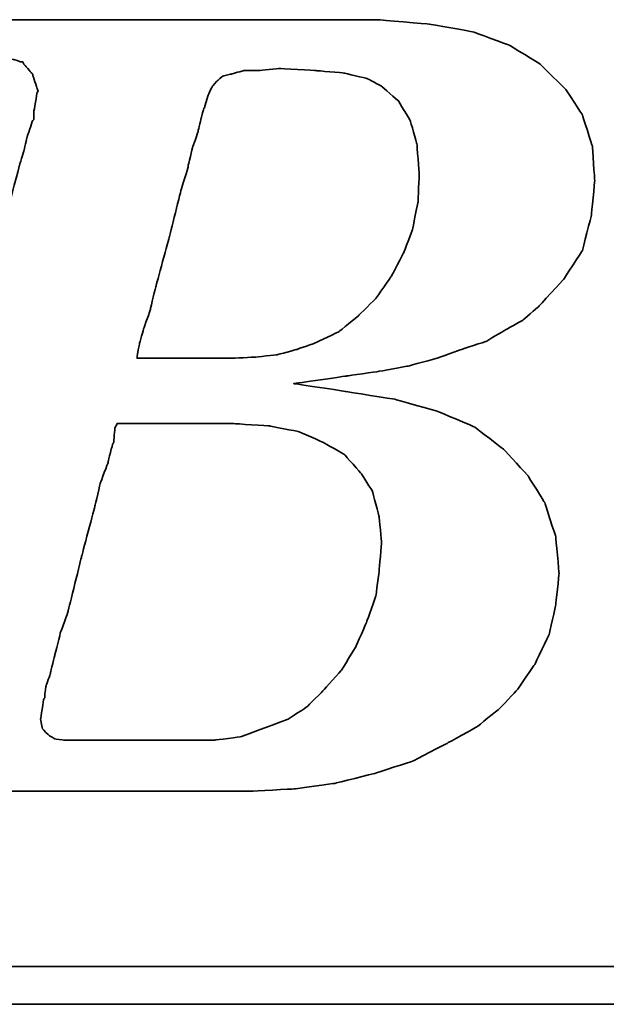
# Model space of a CAD drawing. Header units: millimetres. Extents: x -227 to 3135, y -1502 to 860.
# Tile 132 of 256: x 16.7 to 19.82, y -927.16 to -921.92. Entities that reach past the tile are written whole.
import ezdxf

# ---------------------------------------------------------------- set-up
doc = ezdxf.new("R2010")
doc.units = ezdxf.units.MM
doc.layers.add('DIM', color=4, linetype='CONTINUOUS')
doc.layers.add('layer 1', color=7, linetype='CONTINUOUS')

# ---------------------------------------------------------------- blocks, each defined once
blk = doc.blocks.new('TBI MOTION logo(完整正式版)')
at = {"layer": 'layer 1', "color": 22, "lineweight": 35}
for points, knots in [([(-64.65375, -6.86375), (-64.65375, -6.86375), (-64.84375, -7.29625), (-64.84375, -7.29625), (-64.84375, -7.29625), (-64.84375, -7.29625), (-64.86875, -7.34375), (-64.86875, -7.34375), (-64.86875, -7.34375), (-64.86875, -7.34375), (-64.86875, -7.36875), (-64.86875, -7.36875), (-64.86875, -7.36875), (-64.86875, -7.36875), (-65.15375, -7.65375), (-65.15375, -7.65375), (-65.15375, -7.65375), (-65.15375, -7.65375), (-65.17875, -7.65375), (-65.17875, -7.65375), (-65.17875, -7.65375), (-65.17875, -7.65375), (-65.20375, -7.67875), (-65.20375, -7.67875), (-65.20375, -7.67875), (-65.20375, -7.67875), (-65.58875, -7.87125), (-65.58875, -7.87125), (-65.58875, -7.87125), (-65.58875, -7.87125), (-65.63375, -7.87125), (-65.63375, -7.87125), (-65.63375, -7.87125), (-65.63375, -7.87125), (-65.65875, -7.89375), (-65.65875, -7.89375), (-65.65875, -7.89375), (-65.65875, -7.89375), (-66.09375, -7.94375), (-66.09375, -7.94375), (-66.09375, -7.94375), (-66.09375, -7.94375), (-66.11375, -7.94375), (-66.11375, -7.94375), (-66.11375, -7.94375), (-66.11375, -7.94375), (-66.16375, -7.94375), (-66.16375, -7.94375), (-66.16375, -7.94375), (-66.16375, -7.94375), (-66.30875, -7.94375), (-66.30875, -7.94375), (-66.30875, -7.94375), (-66.30875, -7.94375), (-66.69375, -7.94375), (-66.69375, -7.94375), (-66.69375, -7.94375), (-66.69375, -7.94375), (-67.07375, -7.94375), (-67.07375, -7.94375), (-67.07375, -7.94375), (-67.07375, -7.94375), (-67.12375, -7.94375), (-67.12375, -7.94375), (-67.12375, -7.94375), (-67.12375, -7.94375), (-67.12375, -7.96625), (-67.12375, -7.96625), (-67.12375, -7.96625), (-67.12375, -7.96625), (-67.14875, -7.99125), (-67.14875, -7.99125), (-67.14875, -7.99125), (-67.14875, -7.99125), (-67.24375, -8.34875), (-67.24375, -8.34875), (-67.24375, -8.34875), (-67.24375, -8.34875), (-67.31375, -8.68625), (-67.31375, -8.68625), (-67.31375, -8.68625), (-67.31375, -8.68625), (-67.26875, -8.68625), (-67.26875, -8.68625), (-67.26875, -8.68625), (-67.26875, -8.68625), (-67.07375, -8.68625), (-67.07375, -8.68625), (-67.07375, -8.68625), (-67.07375, -8.68625), (-66.54875, -8.68625), (-66.54875, -8.68625), (-66.54875, -8.68625), (-66.54875, -8.68625), (-65.82625, -8.68625), (-65.82625, -8.68625), (-65.82625, -8.68625), (-65.82625, -8.68625), (-65.01375, -8.68625), (-65.01375, -8.68625), (-65.01375, -8.68625), (-65.01375, -8.68625), (-64.05375, -8.68625), (-64.05375, -8.68625), (-64.05375, -8.68625), (-64.05375, -8.68625), (-62.08375, -8.68625), (-62.08375, -8.68625), (-62.08375, -8.68625), (-62.08375, -8.68625), (-60.06875, -8.68625), (-60.06875, -8.68625), (-60.06875, -8.68625), (-60.06875, -8.68625), (-59.10875, -8.68625), (-59.10875, -8.68625), (-59.10875, -8.68625), (-59.10875, -8.68625), (-58.29375, -8.68625), (-58.29375, -8.68625), (-58.29375, -8.68625), (-58.29375, -8.68625), (-57.57375, -8.68625), (-57.57375, -8.68625), (-57.57375, -8.68625), (-57.57375, -8.68625), (-57.04875, -8.68625), (-57.04875, -8.68625), (-57.04875, -8.68625), (-57.04875, -8.68625), (-56.85375, -8.68625), (-56.85375, -8.68625), (-56.85375, -8.68625), (-56.85375, -8.68625), (-56.70875, -8.68625), (-56.70875, -8.68625), (-56.70875, -8.68625), (-56.70875, -8.68625), (-56.61375, -8.68625), (-56.61375, -8.68625), (-56.61375, -8.68625), (-56.61375, -8.68625), (-56.56875, -8.68625), (-56.56875, -8.68625), (-56.56875, -8.68625), (-56.56875, -8.68625), (-55.65375, -8.63875), (-55.65375, -8.63875), (-55.65375, -8.63875), (-55.65375, -8.63875), (-54.76875, -8.51875), (-54.76875, -8.51875), (-54.76875, -8.51875), (-54.76875, -8.51875), (-53.90375, -8.30375), (-53.90375, -8.30375), (-53.90375, -8.30375), (-53.90375, -8.30375), (-53.08875, -8.03875), (-53.08875, -8.03875), (-53.08875, -8.03875), (-53.08875, -8.03875), (-52.34375, -7.65375), (-52.34375, -7.65375), (-52.34375, -7.65375), (-52.34375, -7.65375), (-51.69875, -7.29625), (-51.69875, -7.29625), (-51.69875, -7.29625), (-51.69875, -7.29625), (-51.21875, -6.91125), (-51.21875, -6.91125), (-51.21875, -6.91125), (-51.21875, -6.91125), (-50.83375, -6.50375), (-50.83375, -6.50375), (-50.83375, -6.50375), (-50.83375, -6.50375), (-50.44875, -5.94875), (-50.44875, -5.94875), (-50.44875, -5.94875), (-50.44875, -5.94875), (-50.13875, -5.30375), (-50.13875, -5.30375), (-50.13875, -5.30375), (-50.13875, -5.30375), (-49.99375, -4.65375), (-49.99375, -4.65375), (-49.99375, -4.65375), (-49.99375, -4.65375), (-49.92375, -3.98375), (-49.92375, -3.98375), (-49.92375, -3.98375), (-49.92375, -3.98375), (-49.99375, -3.19374), (-49.99375, -3.19374), (-49.99375, -3.19374), (-49.99375, -3.19374), (-50.23374, -2.44874), (-50.23374, -2.44874), (-50.23374, -2.44874), (-50.23374, -2.44874), (-50.59375, -1.87374), (-50.59375, -1.87374), (-50.59375, -1.87374), (-50.59375, -1.87374), (-51.09875, -1.31874), (-51.09875, -1.31874), (-51.09875, -1.31874), (-51.09875, -1.31874), (-51.74375, -0.81875), (-51.74375, -0.81875), (-51.74375, -0.81875), (-51.74375, -0.81875), (-52.53875, -0.48125), (-52.53875, -0.48125), (-52.53875, -0.48125), (-52.53875, -0.48125), (-53.47375, -0.21875), (-53.47375, -0.21875), (-53.47375, -0.21875), (-53.47375, -0.21875), (-54.52875, -0.04874), (-54.52875, -0.04874), (-54.52875, -0.04874), (-54.52875, -0.04874), (-55.65375, 0.12125), (-55.65375, 0.12125), (-55.65375, 0.12125), (-55.65375, 0.12125), (-54.50375, 0.28624), (-54.50375, 0.28624), (-54.50375, 0.28624), (-54.50375, 0.28624), (-53.83375, 0.38124), (-53.83375, 0.38124), (-53.83375, 0.38124), (-53.83375, 0.38124), (-53.18375, 0.50125), (-53.18375, 0.50125), (-53.18375, 0.50125), (-53.18375, 0.50125), (-52.55875, 0.66874), (-52.55875, 0.66874), (-52.55875, 0.66874), (-52.55875, 0.66874), (-52.03375, 0.86124), (-52.03375, 0.86124), (-52.03375, 0.86124), (-52.03375, 0.86124), (-51.50374, 1.03124), (-51.50374, 1.03124), (-51.50374, 1.03124), (-51.50374, 1.03124), (-51.09875, 1.27125), (-51.09875, 1.27125), (-51.09875, 1.27125), (-51.09875, 1.27125), (-50.71375, 1.48624), (-50.71375, 1.48624), (-50.71375, 1.48624), (-50.71375, 1.48624), (-50.37625, 1.77625), (-50.37625, 1.77625), (-50.37625, 1.77625), (-50.37625, 1.77625), (-49.82375, 2.37625), (-49.82375, 2.37625), (-49.82375, 2.37625), (-49.82375, 2.37625), (-49.41875, 2.99625), (-49.41875, 2.99625), (-49.41875, 2.99625), (-49.41875, 2.99625), (-49.22375, 3.76625), (-49.22375, 3.76625), (-49.22375, 3.76625), (-49.22375, 3.76625), (-49.15375, 4.50874), (-49.15375, 4.50874), (-49.15375, 4.50874), (-49.15375, 4.50874), (-49.20375, 5.25125), (-49.20375, 5.25125), (-49.20375, 5.25125), (-49.20375, 5.25125), (-49.41875, 5.92625), (-49.41875, 5.92625), (-49.41875, 5.92625), (-49.41875, 5.92625), (-49.77875, 6.47625), (-49.77875, 6.47625), (-49.77875, 6.47625), (-49.77875, 6.47625), (-50.33125, 7.02624), (-50.33125, 7.02624), (-50.33125, 7.02624), (-50.33125, 7.02624), (-51.00125, 7.43625), (-51.00125, 7.43625), (-51.00125, 7.43625), (-51.00125, 7.43625), (-51.79375, 7.72625), (-51.79375, 7.72625), (-51.79375, 7.72625), (-51.79375, 7.72625), (-52.72875, 7.89124), (-52.72875, 7.89124), (-52.72875, 7.89124), (-52.72875, 7.89124), (-53.83375, 7.98625), (-53.83375, 7.98625), (-53.83375, 7.98625), (-53.83375, 7.98625), (-53.92875, 7.98625), (-53.92875, 7.98625), (-53.92875, 7.98625), (-53.92875, 7.98625), (-54.26375, 7.98625), (-54.26375, 7.98625), (-54.26375, 7.98625), (-54.26375, 7.98625), (-54.74375, 7.98625), (-54.74375, 7.98625), (-54.74375, 7.98625), (-54.74375, 7.98625), (-55.36875, 7.98625), (-55.36875, 7.98625), (-55.36875, 7.98625), (-55.36875, 7.98625), (-56.13375, 7.98625), (-56.13375, 7.98625), (-56.13375, 7.98625), (-56.13375, 7.98625), (-56.94875, 7.98625), (-56.94875, 7.98625), (-56.94875, 7.98625), (-56.94875, 7.98625), (-58.77625, 7.98625), (-58.77625, 7.98625), (-58.77625, 7.98625), (-58.77625, 7.98625), (-60.59875, 7.98625), (-60.59875, 7.98625), (-60.59875, 7.98625), (-60.59875, 7.98625), (-61.41375, 7.98625), (-61.41375, 7.98625), (-61.41375, 7.98625), (-61.41375, 7.98625), (-62.17875, 7.98625), (-62.17875, 7.98625), (-62.17875, 7.98625), (-62.17875, 7.98625), (-62.80375, 7.98625), (-62.80375, 7.98625), (-62.80375, 7.98625), (-62.80375, 7.98625), (-63.30625, 7.98625), (-63.30625, 7.98625), (-63.30625, 7.98625), (-63.30625, 7.98625), (-63.57375, 7.98625), (-63.57375, 7.98625), (-63.57375, 7.98625), (-63.57375, 7.98625), (-63.57375, 7.96375), (-63.57375, 7.96375), (-63.57375, 7.96375), (-63.57375, 7.96375), (-63.59875, 7.94125), (-63.59875, 7.94125), (-63.59875, 7.94125), (-63.59875, 7.94125), (-63.69375, 7.55625), (-63.69375, 7.55625), (-63.69375, 7.55625), (-63.69375, 7.55625), (-63.76375, 7.24624), (-63.76375, 7.24624), (-63.76375, 7.24624), (-63.76375, 7.24624), (-63.23875, 7.24624), (-63.23875, 7.24624), (-63.23875, 7.24624), (-63.23875, 7.24624), (-62.75875, 7.24624), (-62.75875, 7.24624), (-62.75875, 7.24624), (-62.75875, 7.24624), (-62.61125, 7.24624), (-62.61125, 7.24624), (-62.61125, 7.24624), (-62.61125, 7.24624), (-62.56625, 7.24624), (-62.56625, 7.24624), (-62.56625, 7.24624), (-62.56625, 7.24624), (-62.22875, 7.24624), (-62.22875, 7.24624), (-62.22875, 7.24624), (-62.22875, 7.24624), (-62.20375, 7.24624), (-62.20375, 7.24624), (-62.20375, 7.24624), (-62.20375, 7.24624), (-62.17875, 7.21875), (-62.17875, 7.21875), (-62.17875, 7.21875), (-62.17875, 7.21875), (-61.96375, 7.17125), (-61.96375, 7.17125), (-61.96375, 7.17125), (-61.96375, 7.17125), (-61.72375, 7.12624), (-61.72375, 7.12624), (-61.72375, 7.12624), (-61.72375, 7.12624), (-61.70375, 7.12624), (-61.70375, 7.12624), (-61.70375, 7.12624), (-61.70375, 7.12624), (-61.55875, 7.07624), (-61.55875, 7.07624), (-61.55875, 7.07624), (-61.55875, 7.07624), (-61.50875, 7.07624), (-61.50875, 7.07624), (-61.50875, 7.07624), (-61.50875, 7.07624), (-61.48375, 7.02624), (-61.48375, 7.02624), (-61.48375, 7.02624), (-61.48375, 7.02624), (-61.31875, 6.83375), (-61.31875, 6.83375), (-61.31875, 6.83375), (-61.31875, 6.83375), (-61.29375, 6.81125), (-61.29375, 6.81125), (-61.29375, 6.81125), (-61.29375, 6.81125), (-61.29375, 6.78625), (-61.29375, 6.78625), (-61.29375, 6.78625), (-61.29375, 6.78625), (-61.19875, 6.50124), (-61.19875, 6.50124), (-61.19875, 6.50124), (-61.19875, 6.50124), (-61.17375, 6.45124), (-61.17375, 6.45124), (-61.17375, 6.45124), (-61.17375, 6.45124), (-61.19875, 6.40625), (-61.19875, 6.40625), (-61.19875, 6.40625), (-61.19875, 6.40625), (-61.26875, 5.99624), (-61.26875, 5.99624), (-61.26875, 5.99624), (-61.26875, 5.99624), (-61.26875, 5.85125), (-61.26875, 5.85125), (-61.26875, 5.85125), (-61.26875, 5.85125), (-61.26875, 5.82625), (-61.26875, 5.82625), (-61.26875, 5.82625), (-61.26875, 5.82625), (-61.29375, 5.80625), (-61.29375, 5.80625), (-61.29375, 5.80625), (-61.29375, 5.80625), (-61.34125, 5.66125), (-61.34125, 5.66125), (-61.34125, 5.66125), (-61.34125, 5.66125), (-61.41375, 5.44625), (-61.41375, 5.44625), (-61.41375, 5.44625), (-61.41375, 5.44625), (-61.48375, 5.15625), (-61.48375, 5.15625), (-61.48375, 5.15625), (-61.48375, 5.15625), (-61.58375, 4.82124), (-61.58375, 4.82124), (-61.58375, 4.82124), (-61.58375, 4.82124), (-61.79875, 4.00375), (-61.79875, 4.00375), (-61.79875, 4.00375), (-61.79875, 4.00375), (-62.05875, 2.99625), (-62.05875, 2.99625), (-62.05875, 2.99625), (-62.05875, 2.99625), (-62.34875, 1.91625), (-62.34875, 1.91625), (-62.34875, 1.91625), (-62.34875, 1.91625), (-62.97375, -0.41124), (-62.97375, -0.41124), (-62.97375, -0.41124), (-62.97375, -0.41124), (-63.59875, -2.75875), (-63.59875, -2.75875), (-63.59875, -2.75875), (-63.59875, -2.75875), (-63.88375, -3.86374), (-63.88375, -3.86374), (-63.88375, -3.86374), (-63.88375, -3.86374), (-64.14875, -4.82374), (-64.14875, -4.82374), (-64.14875, -4.82374), (-64.14875, -4.82374), (-64.36375, -5.64125), (-64.36375, -5.64125), (-64.36375, -5.64125), (-64.36375, -5.64125), (-64.43625, -5.97625), (-64.43625, -5.97625), (-64.43625, -5.97625), (-64.43625, -5.97625), (-64.50875, -6.28625), (-64.50875, -6.28625), (-64.50875, -6.28625), (-64.50875, -6.28625), (-64.50875, -6.30875), (-64.50875, -6.30875), (-64.50875, -6.30875), (-64.50875, -6.30875), (-64.57875, -6.50375), (-64.57875, -6.50375), (-64.57875, -6.50375), (-64.57875, -6.50375), (-64.62875, -6.69625), (-64.62875, -6.69625), (-64.62875, -6.69625), (-64.62875, -6.69625), (-64.62875, -6.76875), (-64.62875, -6.76875), (-64.62875, -6.76875), (-64.62875, -6.76875), (-64.62875, -6.81375), (-64.62875, -6.81375), (-64.62875, -6.81375), (-64.62875, -6.81375), (-64.62875, -6.83875), (-64.62875, -6.83875), (-64.62875, -6.83875), (-64.62875, -6.83875), (-64.65375, -6.86375), (-64.65375, -6.86375)], [0, 0, 0, 0, 0.00719424, 0.00719424, 0.00719424, 0.00719425, 0.01438849, 0.01438849, 0.01438849, 0.0143885, 0.02158273, 0.02158273, 0.02158273, 0.02158274, 0.02877698, 0.02877698, 0.02877698, 0.02877699, 0.03597122, 0.03597122, 0.03597122, 0.03597123, 0.04316547, 0.04316547, 0.04316547, 0.04316548, 0.05035971, 0.05035971, 0.05035971, 0.05035972, 0.05755396, 0.05755396, 0.05755396, 0.05755397, 0.0647482, 0.0647482, 0.0647482, 0.06474821, 0.07194245, 0.07194245, 0.07194245, 0.07194246, 0.07913669, 0.07913669, 0.07913669, 0.0791367, 0.08633094, 0.08633094, 0.08633094, 0.08633095, 0.09352518, 0.09352518, 0.09352518, 0.09352519, 0.10071942, 0.10071942, 0.10071942, 0.10071943, 0.10791367, 0.10791367, 0.10791367, 0.10791368, 0.11510791, 0.11510791, 0.11510791, 0.11510792, 0.12230216, 0.12230216, 0.12230216, 0.12230217, 0.1294964, 0.1294964, 0.1294964, 0.12949641, 0.13669065, 0.13669065, 0.13669065, 0.13669066, 0.14388489, 0.14388489, 0.14388489, 0.1438849, 0.15107914, 0.15107914, 0.15107914, 0.15107915, 0.15827338, 0.15827338, 0.15827338, 0.15827339, 0.16546763, 0.16546763, 0.16546763, 0.16546764, 0.17266187, 0.17266187, 0.17266187, 0.17266188, 0.17985612, 0.17985612, 0.17985612, 0.17985613, 0.18705036, 0.18705036, 0.18705036, 0.18705037, 0.1942446, 0.1942446, 0.1942446, 0.19424461, 0.20143885, 0.20143885, 0.20143885, 0.20143886, 0.20863309, 0.20863309, 0.20863309, 0.2086331, 0.21582734, 0.21582734, 0.21582734, 0.21582735, 0.22302158, 0.22302158, 0.22302158, 0.22302159, 0.23021583, 0.23021583, 0.23021583, 0.23021584, 0.23741007, 0.23741007, 0.23741007, 0.23741008, 0.24460432, 0.24460432, 0.24460432, 0.24460433, 0.25179856, 0.25179856, 0.25179856, 0.25179857, 0.25899281, 0.25899281, 0.25899281, 0.25899282, 0.26618705, 0.26618705, 0.26618705, 0.26618706, 0.27338129, 0.27338129, 0.27338129, 0.2733813, 0.28057554, 0.28057554, 0.28057554, 0.28057555, 0.28776978, 0.28776978, 0.28776978, 0.28776979, 0.29496403, 0.29496403, 0.29496403, 0.29496404, 0.30215827, 0.30215827, 0.30215827, 0.30215828, 0.30935252, 0.30935252, 0.30935252, 0.30935253, 0.31654676, 0.31654676, 0.31654676, 0.31654677, 0.32374101, 0.32374101, 0.32374101, 0.32374102, 0.33093525, 0.33093525, 0.33093525, 0.33093526, 0.3381295, 0.3381295, 0.3381295, 0.33812951, 0.34532374, 0.34532374, 0.34532374, 0.34532375, 0.35251799, 0.35251799, 0.35251799, 0.352518, 0.35971223, 0.35971223, 0.35971223, 0.35971224, 0.36690647, 0.36690647, 0.36690647, 0.36690648, 0.37410072, 0.37410072, 0.37410072, 0.37410073, 0.38129496, 0.38129496, 0.38129496, 0.38129497, 0.38848921, 0.38848921, 0.38848921, 0.38848922, 0.39568345, 0.39568345, 0.39568345, 0.39568346, 0.4028777, 0.4028777, 0.4028777, 0.40287771, 0.41007194, 0.41007194, 0.41007194, 0.41007195, 0.41726619, 0.41726619, 0.41726619, 0.4172662, 0.42446043, 0.42446043, 0.42446043, 0.42446044, 0.43165468, 0.43165468, 0.43165468, 0.43165469, 0.43884892, 0.43884892, 0.43884892, 0.43884893, 0.44604317, 0.44604317, 0.44604317, 0.44604318, 0.45323741, 0.45323741, 0.45323741, 0.45323742, 0.46043165, 0.46043165, 0.46043165, 0.46043166, 0.4676259, 0.4676259, 0.4676259, 0.46762591, 0.47482014, 0.47482014, 0.47482014, 0.47482015, 0.48201439, 0.48201439, 0.48201439, 0.4820144, 0.48920863, 0.48920863, 0.48920863, 0.48920864, 0.49640288, 0.49640288, 0.49640288, 0.49640289, 0.50359712, 0.50359712, 0.50359712, 0.50359713, 0.51079137, 0.51079137, 0.51079137, 0.51079138, 0.51798561, 0.51798561, 0.51798561, 0.51798562, 0.52517986, 0.52517986, 0.52517986, 0.52517987, 0.5323741, 0.5323741, 0.5323741, 0.53237411, 0.53956835, 0.53956835, 0.53956835, 0.53956836, 0.54676259, 0.54676259, 0.54676259, 0.5467626, 0.55395683, 0.55395683, 0.55395683, 0.55395684, 0.56115108, 0.56115108, 0.56115108, 0.56115109, 0.56834532, 0.56834532, 0.56834532, 0.56834533, 0.57553957, 0.57553957, 0.57553957, 0.57553958, 0.58273381, 0.58273381, 0.58273381, 0.58273382, 0.58992806, 0.58992806, 0.58992806, 0.58992807, 0.5971223, 0.5971223, 0.5971223, 0.59712231, 0.60431655, 0.60431655, 0.60431655, 0.60431656, 0.61151079, 0.61151079, 0.61151079, 0.6115108, 0.61870504, 0.61870504, 0.61870504, 0.61870505, 0.62589928, 0.62589928, 0.62589928, 0.62589929, 0.63309353, 0.63309353, 0.63309353, 0.63309354, 0.64028777, 0.64028777, 0.64028777, 0.64028778, 0.64748201, 0.64748201, 0.64748201, 0.64748202, 0.65467626, 0.65467626, 0.65467626, 0.65467627, 0.6618705, 0.6618705, 0.6618705, 0.66187051, 0.66906475, 0.66906475, 0.66906475, 0.66906476, 0.67625899, 0.67625899, 0.67625899, 0.676259, 0.68345324, 0.68345324, 0.68345324, 0.68345325, 0.69064748, 0.69064748, 0.69064748, 0.69064749, 0.69784173, 0.69784173, 0.69784173, 0.69784174, 0.70503597, 0.70503597, 0.70503597, 0.70503598, 0.71223022, 0.71223022, 0.71223022, 0.71223023, 0.71942446, 0.71942446, 0.71942446, 0.71942447, 0.72661871, 0.72661871, 0.72661871, 0.72661872, 0.73381295, 0.73381295, 0.73381295, 0.73381296, 0.74100719, 0.74100719, 0.74100719, 0.7410072, 0.74820144, 0.74820144, 0.74820144, 0.74820145, 0.75539568, 0.75539568, 0.75539568, 0.75539569, 0.76258993, 0.76258993, 0.76258993, 0.76258994, 0.76978417, 0.76978417, 0.76978417, 0.76978418, 0.77697842, 0.77697842, 0.77697842, 0.77697843, 0.78417266, 0.78417266, 0.78417266, 0.78417267, 0.79136691, 0.79136691, 0.79136691, 0.79136692, 0.79856115, 0.79856115, 0.79856115, 0.79856116, 0.8057554, 0.8057554, 0.8057554, 0.80575541, 0.81294964, 0.81294964, 0.81294964, 0.81294965, 0.82014388, 0.82014388, 0.82014388, 0.82014389, 0.82733813, 0.82733813, 0.82733813, 0.82733814, 0.83453237, 0.83453237, 0.83453237, 0.83453238, 0.84172662, 0.84172662, 0.84172662, 0.84172663, 0.84892086, 0.84892086, 0.84892086, 0.84892087, 0.85611511, 0.85611511, 0.85611511, 0.85611512, 0.86330935, 0.86330935, 0.86330935, 0.86330936, 0.8705036, 0.8705036, 0.8705036, 0.87050361, 0.87769784, 0.87769784, 0.87769784, 0.87769785, 0.88489209, 0.88489209, 0.88489209, 0.8848921, 0.89208633, 0.89208633, 0.89208633, 0.89208634, 0.89928058, 0.89928058, 0.89928058, 0.89928059, 0.90647482, 0.90647482, 0.90647482, 0.90647483, 0.91366906, 0.91366906, 0.91366906, 0.91366907, 0.92086331, 0.92086331, 0.92086331, 0.92086332, 0.92805755, 0.92805755, 0.92805755, 0.92805756, 0.9352518, 0.9352518, 0.9352518, 0.93525181, 0.94244604, 0.94244604, 0.94244604, 0.94244605, 0.94964029, 0.94964029, 0.94964029, 0.9496403, 0.95683453, 0.95683453, 0.95683453, 0.95683454, 0.96402878, 0.96402878, 0.96402878, 0.96402879, 0.97122302, 0.97122302, 0.97122302, 0.97122303, 0.97841727, 0.97841727, 0.97841727, 0.97841728, 0.98561151, 0.98561151, 0.98561151, 0.98561152, 0.99280576, 0.99280576, 0.99280576, 0.99280577, 1, 1, 1, 1]), ([(-57.50375, 6.35625), (-57.50375, 6.35625), (-57.57375, 6.11625), (-57.57375, 6.11625), (-57.57375, 6.11625), (-57.57375, 6.11625), (-57.57375, 6.09125), (-57.57375, 6.09125), (-57.57375, 6.09125), (-57.57375, 6.09125), (-57.59875, 6.06625), (-57.59875, 6.06625), (-57.59875, 6.06625), (-57.59875, 6.06625), (-57.64875, 5.87625), (-57.64875, 5.87625), (-57.64875, 5.87625), (-57.64875, 5.87625), (-57.71875, 5.58875), (-57.71875, 5.58875), (-57.71875, 5.58875), (-57.71875, 5.58875), (-57.71875, 5.56625), (-57.71875, 5.56625), (-57.71875, 5.56625), (-57.71875, 5.56625), (-57.83875, 5.23125), (-57.83875, 5.23125), (-57.83875, 5.23125), (-57.83875, 5.23125), (-57.93625, 4.82124), (-57.93625, 4.82124), (-57.93625, 4.82124), (-57.93625, 4.82124), (-57.93625, 4.79624), (-57.93625, 4.79624), (-57.93625, 4.79624), (-57.93625, 4.79624), (-58.07875, 4.34125), (-58.07875, 4.34125), (-58.07875, 4.34125), (-58.07875, 4.34125), (-58.34375, 3.28625), (-58.34375, 3.28625), (-58.34375, 3.28625), (-58.34375, 3.28625), (-58.62875, 2.23124), (-58.62875, 2.23124), (-58.62875, 2.23124), (-58.62875, 2.23124), (-58.74875, 1.75125), (-58.74875, 1.75125), (-58.74875, 1.75125), (-58.74875, 1.75125), (-58.74875, 1.72625), (-58.74875, 1.72625), (-58.74875, 1.72625), (-58.74875, 1.72625), (-58.89375, 1.31625), (-58.89375, 1.31625), (-58.89375, 1.31625), (-58.89375, 1.31625), (-58.98875, 0.98124), (-58.98875, 0.98124), (-58.98875, 0.98124), (-58.98875, 0.98124), (-59.03875, 0.71625), (-59.03875, 0.71625), (-59.03875, 0.71625), (-59.03875, 0.71625), (-59.03875, 0.66874), (-59.03875, 0.66874), (-59.03875, 0.66874), (-59.03875, 0.66874), (-58.91875, 0.66874), (-58.91875, 0.66874), (-58.91875, 0.66874), (-58.91875, 0.66874), (-58.53375, 0.66874), (-58.53375, 0.66874), (-58.53375, 0.66874), (-58.53375, 0.66874), (-58.10375, 0.66874), (-58.10375, 0.66874), (-58.10375, 0.66874), (-58.10375, 0.66874), (-57.66875, 0.66874), (-57.66875, 0.66874), (-57.66875, 0.66874), (-57.66875, 0.66874), (-57.33375, 0.66874), (-57.33375, 0.66874), (-57.33375, 0.66874), (-57.33375, 0.66874), (-57.09375, 0.66874), (-57.09375, 0.66874), (-57.09375, 0.66874), (-57.09375, 0.66874), (-56.99875, 0.66874), (-56.99875, 0.66874), (-56.99875, 0.66874), (-56.99875, 0.66874), (-56.49375, 0.69374), (-56.49375, 0.69374), (-56.49375, 0.69374), (-56.49375, 0.69374), (-56.01375, 0.74374), (-56.01375, 0.74374), (-56.01375, 0.74374), (-56.01375, 0.74374), (-55.58375, 0.86124), (-55.58375, 0.86124), (-55.58375, 0.86124), (-55.58375, 0.86124), (-55.17375, 1.00624), (-55.17375, 1.00624), (-55.17375, 1.00624), (-55.17375, 1.00624), (-54.67375, 1.24625), (-54.67375, 1.24625), (-54.67375, 1.24625), (-54.67375, 1.24625), (-54.26375, 1.58124), (-54.26375, 1.58124), (-54.26375, 1.58124), (-54.26375, 1.58124), (-53.87875, 1.96374), (-53.87875, 1.96374), (-53.87875, 1.96374), (-53.87875, 1.96374), (-53.54375, 2.44625), (-53.54375, 2.44625), (-53.54375, 2.44625), (-53.54375, 2.44625), (-53.27875, 2.95125), (-53.27875, 2.95125), (-53.27875, 2.95125), (-53.27875, 2.95125), (-53.08875, 3.45124), (-53.08875, 3.45124), (-53.08875, 3.45124), (-53.08875, 3.45124), (-52.96875, 4.05124), (-52.96875, 4.05124), (-52.96875, 4.05124), (-52.96875, 4.05124), (-52.94375, 4.65125), (-52.94375, 4.65125), (-52.94375, 4.65125), (-52.94375, 4.65125), (-52.99375, 5.30125), (-52.99375, 5.30125), (-52.99375, 5.30125), (-52.99375, 5.30125), (-53.13875, 5.80625), (-53.13875, 5.80625), (-53.13875, 5.80625), (-53.13875, 5.80625), (-53.39875, 6.23625), (-53.39875, 6.23625), (-53.39875, 6.23625), (-53.39875, 6.23625), (-53.75875, 6.54875), (-53.75875, 6.54875), (-53.75875, 6.54875), (-53.75875, 6.54875), (-54.07375, 6.71625), (-54.07375, 6.71625), (-54.07375, 6.71625), (-54.07375, 6.71625), (-54.57375, 6.83375), (-54.57375, 6.83375), (-54.57375, 6.83375), (-54.57375, 6.83375), (-55.17375, 6.88625), (-55.17375, 6.88625), (-55.17375, 6.88625), (-55.17375, 6.88625), (-55.96875, 6.93125), (-55.96875, 6.93125), (-55.96875, 6.93125), (-55.96875, 6.93125), (-56.39875, 6.88625), (-56.39875, 6.88625), (-56.39875, 6.88625), (-56.39875, 6.88625), (-56.42125, 6.88625), (-56.42125, 6.88625), (-56.42125, 6.88625), (-56.42125, 6.88625), (-56.73375, 6.88625), (-56.73375, 6.88625), (-56.73375, 6.88625), (-56.73375, 6.88625), (-56.99875, 6.81125), (-56.99875, 6.81125), (-56.99875, 6.81125), (-56.99875, 6.81125), (-57.02375, 6.81125), (-57.02375, 6.81125), (-57.02375, 6.81125), (-57.02375, 6.81125), (-57.18875, 6.76625), (-57.18875, 6.76625), (-57.18875, 6.76625), (-57.18875, 6.76625), (-57.30875, 6.66625), (-57.30875, 6.66625), (-57.30875, 6.66625), (-57.30875, 6.66625), (-57.40875, 6.54875), (-57.40875, 6.54875), (-57.40875, 6.54875), (-57.40875, 6.54875), (-57.50375, 6.35625), (-57.50375, 6.35625)], [0, 0, 0, 0, 0.01851852, 0.01851852, 0.01851852, 0.01851853, 0.03703704, 0.03703704, 0.03703704, 0.03703705, 0.05555556, 0.05555556, 0.05555556, 0.05555557, 0.07407407, 0.07407407, 0.07407407, 0.07407408, 0.09259259, 0.09259259, 0.09259259, 0.0925926, 0.11111111, 0.11111111, 0.11111111, 0.11111112, 0.12962963, 0.12962963, 0.12962963, 0.12962964, 0.14814815, 0.14814815, 0.14814815, 0.14814816, 0.16666667, 0.16666667, 0.16666667, 0.16666668, 0.18518519, 0.18518519, 0.18518519, 0.1851852, 0.2037037, 0.2037037, 0.2037037, 0.20370371, 0.22222222, 0.22222222, 0.22222222, 0.22222223, 0.24074074, 0.24074074, 0.24074074, 0.24074075, 0.25925926, 0.25925926, 0.25925926, 0.25925927, 0.27777778, 0.27777778, 0.27777778, 0.27777779, 0.2962963, 0.2962963, 0.2962963, 0.29629631, 0.31481481, 0.31481481, 0.31481481, 0.31481482, 0.33333333, 0.33333333, 0.33333333, 0.33333334, 0.35185185, 0.35185185, 0.35185185, 0.35185186, 0.37037037, 0.37037037, 0.37037037, 0.37037038, 0.38888889, 0.38888889, 0.38888889, 0.3888889, 0.40740741, 0.40740741, 0.40740741, 0.40740742, 0.42592593, 0.42592593, 0.42592593, 0.42592594, 0.44444444, 0.44444444, 0.44444444, 0.44444445, 0.46296296, 0.46296296, 0.46296296, 0.46296297, 0.48148148, 0.48148148, 0.48148148, 0.48148149, 0.5, 0.5, 0.5, 0.50000001, 0.51851852, 0.51851852, 0.51851852, 0.51851853, 0.53703704, 0.53703704, 0.53703704, 0.53703705, 0.55555556, 0.55555556, 0.55555556, 0.55555557, 0.57407407, 0.57407407, 0.57407407, 0.57407408, 0.59259259, 0.59259259, 0.59259259, 0.5925926, 0.61111111, 0.61111111, 0.61111111, 0.61111112, 0.62962963, 0.62962963, 0.62962963, 0.62962964, 0.64814815, 0.64814815, 0.64814815, 0.64814816, 0.66666667, 0.66666667, 0.66666667, 0.66666668, 0.68518519, 0.68518519, 0.68518519, 0.6851852, 0.7037037, 0.7037037, 0.7037037, 0.70370371, 0.72222222, 0.72222222, 0.72222222, 0.72222223, 0.74074074, 0.74074074, 0.74074074, 0.74074075, 0.75925926, 0.75925926, 0.75925926, 0.75925927, 0.77777778, 0.77777778, 0.77777778, 0.77777779, 0.7962963, 0.7962963, 0.7962963, 0.79629631, 0.81481481, 0.81481481, 0.81481481, 0.81481482, 0.83333333, 0.83333333, 0.83333333, 0.83333334, 0.85185185, 0.85185185, 0.85185185, 0.85185186, 0.87037037, 0.87037037, 0.87037037, 0.87037038, 0.88888889, 0.88888889, 0.88888889, 0.8888889, 0.90740741, 0.90740741, 0.90740741, 0.90740742, 0.92592593, 0.92592593, 0.92592593, 0.92592594, 0.94444444, 0.94444444, 0.94444444, 0.94444445, 0.96296296, 0.96296296, 0.96296296, 0.96296297, 0.98148148, 0.98148148, 0.98148148, 0.98148149, 1, 1, 1, 1]), ([(-61.03125, -6.57375), (-61.03125, -6.57375), (-61.03125, -6.67125), (-61.03125, -6.67125), (-61.03125, -6.67125), (-61.03125, -6.67125), (-61.05375, -6.69625), (-61.05375, -6.69625), (-61.05375, -6.69625), (-61.05375, -6.69625), (-61.12375, -7.12875), (-61.12375, -7.12875), (-61.12375, -7.12875), (-61.12375, -7.12875), (-61.07875, -7.34375), (-61.07875, -7.34375), (-61.07875, -7.34375), (-61.07875, -7.34375), (-60.93375, -7.48875), (-60.93375, -7.48875), (-60.93375, -7.48875), (-60.93375, -7.48875), (-60.81375, -7.55625), (-60.81375, -7.55625), (-60.81375, -7.55625), (-60.81375, -7.55625), (-60.62375, -7.58375), (-60.62375, -7.58375), (-60.62375, -7.58375), (-60.62375, -7.58375), (-60.30875, -7.58375), (-60.30875, -7.58375), (-60.30875, -7.58375), (-60.30875, -7.58375), (-59.97375, -7.58375), (-59.97375, -7.58375), (-59.97375, -7.58375), (-59.97375, -7.58375), (-59.87875, -7.58375), (-59.87875, -7.58375), (-59.87875, -7.58375), (-59.87875, -7.58375), (-59.63625, -7.58375), (-59.63625, -7.58375), (-59.63625, -7.58375), (-59.63625, -7.58375), (-58.96875, -7.58375), (-58.96875, -7.58375), (-58.96875, -7.58375), (-58.96875, -7.58375), (-58.29375, -7.58375), (-58.29375, -7.58375), (-58.29375, -7.58375), (-58.29375, -7.58375), (-58.05375, -7.58375), (-58.05375, -7.58375), (-58.05375, -7.58375), (-58.05375, -7.58375), (-57.98375, -7.58375), (-57.98375, -7.58375), (-57.98375, -7.58375), (-57.98375, -7.58375), (-57.35875, -7.58375), (-57.35875, -7.58375), (-57.35875, -7.58375), (-57.35875, -7.58375), (-56.78375, -7.50875), (-56.78375, -7.50875), (-56.78375, -7.50875), (-56.78375, -7.50875), (-56.27875, -7.31875), (-56.27875, -7.31875), (-56.27875, -7.31875), (-56.27875, -7.31875), (-55.77375, -7.12875), (-55.77375, -7.12875), (-55.77375, -7.12875), (-55.77375, -7.12875), (-55.36875, -6.86375), (-55.36875, -6.86375), (-55.36875, -6.86375), (-55.36875, -6.86375), (-55.00875, -6.50375), (-55.00875, -6.50375), (-55.00875, -6.50375), (-55.00875, -6.50375), (-54.62375, -6.06875), (-54.62375, -6.06875), (-54.62375, -6.06875), (-54.62375, -6.06875), (-54.31375, -5.56875), (-54.31375, -5.56875), (-54.31375, -5.56875), (-54.31375, -5.56875), (-54.07375, -5.01625), (-54.07375, -5.01625), (-54.07375, -5.01625), (-54.07375, -5.01625), (-53.87875, -4.46374), (-53.87875, -4.46374), (-53.87875, -4.46374), (-53.87875, -4.46374), (-53.80875, -3.91375), (-53.80875, -3.91375), (-53.80875, -3.91375), (-53.80875, -3.91375), (-53.75875, -3.31375), (-53.75875, -3.31375), (-53.75875, -3.31375), (-53.75875, -3.31375), (-53.80875, -2.75875), (-53.80875, -2.75875), (-53.80875, -2.75875), (-53.80875, -2.75875), (-53.95375, -2.20875), (-53.95375, -2.20875), (-53.95375, -2.20875), (-53.95375, -2.20875), (-54.19375, -1.82625), (-54.19375, -1.82625), (-54.19375, -1.82625), (-54.19375, -1.82625), (-54.55375, -1.41875), (-54.55375, -1.41875), (-54.55375, -1.41875), (-54.55375, -1.41875), (-55.00875, -1.15125), (-55.00875, -1.15125), (-55.00875, -1.15125), (-55.00875, -1.15125), (-55.56125, -0.91375), (-55.56125, -0.91375), (-55.56125, -0.91375), (-55.56125, -0.91375), (-56.18125, -0.79375), (-56.18125, -0.79375), (-56.18125, -0.79375), (-56.18125, -0.79375), (-56.94875, -0.74374), (-56.94875, -0.74374), (-56.94875, -0.74374), (-56.94875, -0.74374), (-56.99875, -0.74374), (-56.99875, -0.74374), (-56.99875, -0.74374), (-56.99875, -0.74374), (-57.09375, -0.74374), (-57.09375, -0.74374), (-57.09375, -0.74374), (-57.09375, -0.74374), (-57.38375, -0.74374), (-57.38375, -0.74374), (-57.38375, -0.74374), (-57.38375, -0.74374), (-57.76875, -0.74374), (-57.76875, -0.74374), (-57.76875, -0.74374), (-57.76875, -0.74374), (-58.24625, -0.74374), (-58.24625, -0.74374), (-58.24625, -0.74374), (-58.24625, -0.74374), (-58.72875, -0.74374), (-58.72875, -0.74374), (-58.72875, -0.74374), (-58.72875, -0.74374), (-59.20875, -0.74374), (-59.20875, -0.74374), (-59.20875, -0.74374), (-59.20875, -0.74374), (-59.46875, -0.74374), (-59.46875, -0.74374), (-59.46875, -0.74374), (-59.46875, -0.74374), (-59.51625, -0.83875), (-59.51625, -0.83875), (-59.51625, -0.83875), (-59.51625, -0.83875), (-59.54375, -1.15125), (-59.54375, -1.15125), (-59.54375, -1.15125), (-59.54375, -1.15125), (-59.56375, -1.17874), (-59.56375, -1.17874), (-59.56375, -1.17874), (-59.56375, -1.17874), (-59.66375, -1.55875), (-59.66375, -1.55875), (-59.66375, -1.55875), (-59.66375, -1.55875), (-59.66375, -1.58375), (-59.66375, -1.58375), (-59.66375, -1.58375), (-59.66375, -1.58375), (-59.82875, -2.01874), (-59.82875, -2.01874), (-59.82875, -2.01874), (-59.82875, -2.01874), (-59.94875, -2.52125), (-59.94875, -2.52125), (-59.94875, -2.52125), (-59.94875, -2.52125), (-60.23875, -3.62375), (-60.23875, -3.62375), (-60.23875, -3.62375), (-60.23875, -3.62375), (-60.52375, -4.77624), (-60.52375, -4.77624), (-60.52375, -4.77624), (-60.52375, -4.77624), (-60.52375, -4.79874), (-60.52375, -4.79874), (-60.52375, -4.79874), (-60.52375, -4.79874), (-60.69125, -5.25375), (-60.69125, -5.25375), (-60.69125, -5.25375), (-60.69125, -5.25375), (-60.81375, -5.73625), (-60.81375, -5.73625), (-60.81375, -5.73625), (-60.81375, -5.73625), (-60.90875, -6.11875), (-60.90875, -6.11875), (-60.90875, -6.11875), (-60.90875, -6.11875), (-60.90875, -6.14375), (-60.90875, -6.14375), (-60.90875, -6.14375), (-60.90875, -6.14375), (-61.00375, -6.40875), (-61.00375, -6.40875), (-61.00375, -6.40875), (-61.00375, -6.40875), (-61.03125, -6.57375), (-61.03125, -6.57375)], [0, 0, 0, 0, 0.01694915, 0.01694915, 0.01694915, 0.01694916, 0.03389831, 0.03389831, 0.03389831, 0.03389832, 0.05084746, 0.05084746, 0.05084746, 0.05084747, 0.06779661, 0.06779661, 0.06779661, 0.06779662, 0.08474576, 0.08474576, 0.08474576, 0.08474577, 0.10169492, 0.10169492, 0.10169492, 0.10169493, 0.11864407, 0.11864407, 0.11864407, 0.11864408, 0.13559322, 0.13559322, 0.13559322, 0.13559323, 0.15254237, 0.15254237, 0.15254237, 0.15254238, 0.16949153, 0.16949153, 0.16949153, 0.16949154, 0.18644068, 0.18644068, 0.18644068, 0.18644069, 0.20338983, 0.20338983, 0.20338983, 0.20338984, 0.22033898, 0.22033898, 0.22033898, 0.22033899, 0.23728814, 0.23728814, 0.23728814, 0.23728815, 0.25423729, 0.25423729, 0.25423729, 0.2542373, 0.27118644, 0.27118644, 0.27118644, 0.27118645, 0.28813559, 0.28813559, 0.28813559, 0.2881356, 0.30508475, 0.30508475, 0.30508475, 0.30508476, 0.3220339, 0.3220339, 0.3220339, 0.32203391, 0.33898305, 0.33898305, 0.33898305, 0.33898306, 0.3559322, 0.3559322, 0.3559322, 0.35593221, 0.37288136, 0.37288136, 0.37288136, 0.37288137, 0.38983051, 0.38983051, 0.38983051, 0.38983052, 0.40677966, 0.40677966, 0.40677966, 0.40677967, 0.42372881, 0.42372881, 0.42372881, 0.42372882, 0.44067797, 0.44067797, 0.44067797, 0.44067798, 0.45762712, 0.45762712, 0.45762712, 0.45762713, 0.47457627, 0.47457627, 0.47457627, 0.47457628, 0.49152542, 0.49152542, 0.49152542, 0.49152543, 0.50847458, 0.50847458, 0.50847458, 0.50847459, 0.52542373, 0.52542373, 0.52542373, 0.52542374, 0.54237288, 0.54237288, 0.54237288, 0.54237289, 0.55932203, 0.55932203, 0.55932203, 0.55932204, 0.57627119, 0.57627119, 0.57627119, 0.5762712, 0.59322034, 0.59322034, 0.59322034, 0.59322035, 0.61016949, 0.61016949, 0.61016949, 0.6101695, 0.62711864, 0.62711864, 0.62711864, 0.62711865, 0.6440678, 0.6440678, 0.6440678, 0.64406781, 0.66101695, 0.66101695, 0.66101695, 0.66101696, 0.6779661, 0.6779661, 0.6779661, 0.67796611, 0.69491525, 0.69491525, 0.69491525, 0.69491526, 0.71186441, 0.71186441, 0.71186441, 0.71186442, 0.72881356, 0.72881356, 0.72881356, 0.72881357, 0.74576271, 0.74576271, 0.74576271, 0.74576272, 0.76271186, 0.76271186, 0.76271186, 0.76271187, 0.77966102, 0.77966102, 0.77966102, 0.77966103, 0.79661017, 0.79661017, 0.79661017, 0.79661018, 0.81355932, 0.81355932, 0.81355932, 0.81355933, 0.83050847, 0.83050847, 0.83050847, 0.83050848, 0.84745763, 0.84745763, 0.84745763, 0.84745764, 0.86440678, 0.86440678, 0.86440678, 0.86440679, 0.88135593, 0.88135593, 0.88135593, 0.88135594, 0.89830508, 0.89830508, 0.89830508, 0.89830509, 0.91525424, 0.91525424, 0.91525424, 0.91525425, 0.93220339, 0.93220339, 0.93220339, 0.9322034, 0.94915254, 0.94915254, 0.94915254, 0.94915255, 0.96610169, 0.96610169, 0.96610169, 0.9661017, 0.98305085, 0.98305085, 0.98305085, 0.98305086, 1, 1, 1, 1]), ([(75.90875, -9.47875), (75.90875, -9.47875), (75.90875, -12.28625), (75.90875, -12.28625), (75.90875, -12.28625), (75.90875, -12.28625), (75.90875, -12.47875), (75.90875, -12.47875), (75.90875, -12.47875), (75.90875, -12.47875), (75.71625, -12.47875), (75.71625, -12.47875), (75.71625, -12.47875), (75.71625, -12.47875), (-88.32875, -12.47875), (-88.32875, -12.47875), (-88.32875, -12.47875), (-88.32875, -12.47875), (-88.32875, -13.29375), (-88.32875, -13.29375), (-88.32875, -13.29375), (-88.32875, -13.29375), (82.89125, -13.29375), (82.89125, -13.29375), (82.89125, -13.29375), (82.89125, -13.29375), (75.90875, -9.47875), (75.90875, -9.47875)], [0, 0, 0, 0, 0.14285714, 0.14285714, 0.14285714, 0.14285715, 0.28571429, 0.28571429, 0.28571429, 0.2857143, 0.42857143, 0.42857143, 0.42857143, 0.42857144, 0.57142857, 0.57142857, 0.57142857, 0.57142858, 0.71428571, 0.71428571, 0.71428571, 0.71428572, 0.85714286, 0.85714286, 0.85714286, 0.85714287, 1, 1, 1, 1])]:
    blk.add_open_spline(points, degree=3, knots=knots, dxfattribs=at)

msp = doc.modelspace()

# ---------------------------------------------------------------- block references
at = {"layer": 'DIM', "color": 7, "xscale": 0.246592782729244, "yscale": 0.246592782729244, "zscale": 0.246592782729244}
msp.add_blockref('TBI MOTION logo(完整正式版)', (31.8792, -923.8846), dxfattribs=at)

doc.saveas('drawing.dxf')
